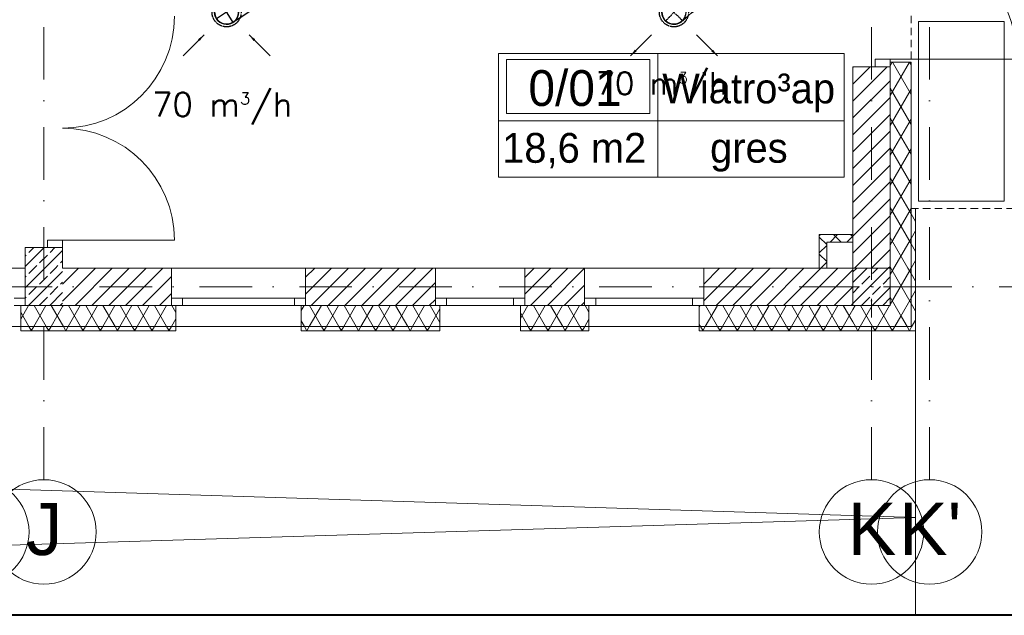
# Model space of a CAD drawing. Header units: millimetres. Extents: x -4612887 to -4536833, y -5457376 to -5415716.
# Tile 79 of 144: x -4568788 to -4562185, y -5456116 to -5452124. Entities that reach past the tile are written whole.
import ezdxf

# ---------------------------------------------------------------- set-up
doc = ezdxf.new("R2010")
doc.units = ezdxf.units.MM
doc.header["$MEASUREMENT"] = 0
for name, pattern in [('DASHDOT', [1, 0.5, -0.25, 0, -0.25]), ('DASHED', [0.75, 0.5, -0.25]), ('Kropki i Kreski', [670.277762, 352.777767, -176.388884, 0, -141.111112]), ('Przerywana b. gesta (2)', [80, 50, -30])]:
    doc.linetypes.add(name, pattern=pattern)
doc.layers.get('0').update_dxf_attribs({"color": 8, "lineweight": 18})
for name, color, linetype, lineweight in [('FLUID-N1', 7, 'Continuous', 30), ('FLUID-N1-150-ARRGR', 7, 'Continuous', 25), ('FLUID-W1', 7, 'Continuous', 30), ('FLUID-W1-160-ARRGR', 7, 'Continuous', 25), ('is_ramka', 100, 'Continuous', 40), ('Linia', 8, 'Continuous', 18), ('Osie', 8, 'Continuous', 18), ('Slupy', 8, 'Continuous', 18), ('Strefy', 8, 'Continuous', 18), ('Ściany', 8, 'Continuous', 18), ('Ściany obudowa', 8, 'Continuous', 18), ('Ściany wewnętrzne', 7, 'Continuous', 18), ('Ściany zewnętrzne', 255, 'Continuous', 18)]:
    doc.layers.add(name, color=color, linetype=linetype, lineweight=lineweight)
doc.layers.add('FLUID-N1-SYM', color=7, linetype='Continuous')
doc.layers.add('FLUID-w1-SYM', color=7, linetype='Continuous')
doc.styles.add('FDBES', font='simplex.shx')
doc.styles.add('GENERATED_STYLE_1', font='arial.ttf')
doc.styles.add('GENERATED_STYLE_3', font='txt')
doc.styles.add('GENERATED_STYLE_4', font='txt')
doc.linetypes.add('ZIGZAG', pattern='A,0.0001,-0.2,[131,ltypeshp.shx,S=0.2,R=0,X=-0.2,Y=0],-0.4,[131,ltypeshp.shx,S=0.2,R=180,X=0.2,Y=0],-0.2', length=0.8001)
doc.dimstyles.new('FDBES', dxfattribs={"dimscale": 50, "dimtxt": 4, "dimasz": 2.5, "dimexe": 0.8, "dimexo": 2, "dimgap": 1, "dimtad": 1, "dimdsep": 46, "dimtxsty": 'FDBES', "dimcen": 2.5, "dimclrd": 4, "dimclre": 5, "dimadec": 0, "dimazin": 0, "dimtfac": 1, "dimtmove": 0, "dimatfit": 3, "dimfxl": 1, "dimarcsym": 0})
pattern_1 = [(60, (-4559356.9, -5416807.61), (-86.60254, 50), []), (120, (-4559356.9, -5416807.61), (86.60254, 50), [])]
pattern_2 = [(45, (-4559356.9, -5416807.61), (-56.56854, 56.56854), [])]
pattern_3 = [(45, (-4559356.9, -5416807.61), (-70.71068, 70.71068), []), (45, (-4559392.25, -5416772.26), (-70.71068, 70.71068), [75, -25])]
pattern_4 = [(45, (-4559356.9, -5416807.61), (-56.56854, 56.56854), []), (135, (-4559356.9, -5416807.61), (56.56854, 56.56854), [])]

# ---------------------------------------------------------------- blocks, each defined once
blk = doc.blocks.new('*U851')
at = {"color": 7, "linetype": 'DASHED'}
blk.add_circle((0, 0), 97.5, dxfattribs=at)
at = {"color": 0, "linetype": 'ByBlock', "lineweight": -2}
blk.add_circle((0, 0), 80, dxfattribs=at)
blk = doc.blocks.new('*U336')
at = {"color": 7, "linetype": 'DASHED'}
blk.add_circle((0, 0), 97.5, dxfattribs=at)
at = {"color": 0, "linetype": 'ByBlock', "lineweight": -2}
blk.add_circle((0, 0), 80, dxfattribs=at)
blk = doc.blocks.new('*U1122')
at = {"color": 162, "linetype": 'Continuous', "lineweight": -2}
blk.add_line((-80, 0), (80, 0), dxfattribs=at)
at = {"color": 0, "lineweight": -2}
blk.add_arc((-597.5, -620), 80, 136.05873, 316.05873, dxfattribs=at)
at = {"color": 7, "linetype": 'DASHED', "lineweight": -2}
blk.add_arc((-597.5, -620), 80, 316.05873, 136.05873, dxfattribs=at)
at = {"color": 162, "linetype": 'ZIGZAG', "lineweight": -2, "ltscale": 50}
for points in [[(-539.9, -675.5), (-374.5, -542), (-176.1, -404.1), (-0.7, -236.1), (57.8, -127.7), (80, 0)], [(-655.1, -564.5), (-465.8, -410.6), (-272, -276.1), (-130, -141.7), (-92.8, -73.5), (-80, 0)]]:
    blk.add_spline(points, degree=3, dxfattribs=at)
at = {"layer": 'FLUID-N1-SYM', "color": 7, "linetype": 'DASHDOT'}
for p, q in [((-539.9, -675.5), (-655.1, -564.5)), ((-597.5, -620), (-653, -677.6))]:
    blk.add_line(p, q, dxfattribs=at)
at = {"layer": 'FLUID-N1-SYM', "color": 7, "linetype": 'DASHDOT', "start_tangent": (0.693921, 0.720052), "end_tangent": (0, 1)}
blk.add_spline([(-597.5, -620), (0, 0)], degree=3, dxfattribs=at)
blk = doc.blocks.new('*U394')
at = {"color": 32, "linetype": 'Continuous', "lineweight": -2}
blk.add_line((477.5, 632.5), (637.5, 632.5), dxfattribs=at)
at = {"color": 0, "linetype": 'ByBlock', "lineweight": -2}
blk.add_arc((0, 0), 80, 122.22805, 302.22805, dxfattribs=at)
at = {"color": 7, "linetype": 'DASHED', "lineweight": -2}
blk.add_arc((0, 0), 80, 302.22805, 122.22805, dxfattribs=at)
at = {"color": 32, "linetype": 'ZIGZAG', "lineweight": -2, "ltscale": 50}
for points in [[(477.5, 632.5), (466.3, 552.5), (433.9, 475), (312.8, 325), (141.5, 188.1), (-42.7, 67.7)], [(637.5, 632.5), (620.3, 509.1), (573.8, 397.4), (423, 209.1), (233.3, 57), (42.7, -67.7)]]:
    blk.add_spline(points, degree=3, dxfattribs=at)
at = {"layer": 'FLUID-w1-SYM', "color": 7, "linetype": 'Continuous'}
for p, q in [((-42.7, 67.7), (42.7, -67.7)), ((0, 0), (-67.7, -42.7))]:
    blk.add_line(p, q, dxfattribs=at)
at = {"layer": 'FLUID-w1-SYM', "color": 7, "linetype": 'Continuous', "start_tangent": (0, -1), "end_tangent": (-0.845932, -0.533291)}
blk.add_spline([(557.5, 632.5), (0, 0)], degree=3, dxfattribs=at)

msp = doc.modelspace()

# ---------------------------------------------------------------- hatches: boundary and pattern name
at = {"layer": 'Slupy', "linetype": 'Continuous'}
h = msp.add_hatch(dxfattribs=at)
h.set_pattern_fill('BETON_ZBROJONY', color=8, style=0, pattern_type=2)
h.set_pattern_definition(pattern_3)
h.paths.add_polyline_path([(-4563200.7, -5454039.1), (-4562950.7, -5454039.1), (-4562950.7, -5453789.1), (-4563200.7, -5453789.1)])
at = {"layer": 'Ściany', "linetype": 'Continuous'}
h = msp.add_hatch(dxfattribs=at)
h.set_pattern_fill('IZOLACJA_MIĘKKA', color=8, style=0, pattern_type=2)
h.set_pattern_definition(pattern_1)
h.paths.add_polyline_path([(-4562810.7, -5453389.1), (-4562810.7, -5454179.1), (-4562780.7, -5454209.1), (-4562780.7, -5453389.1)])
h = msp.add_hatch(dxfattribs=at)
h.set_pattern_fill('IZOLACJA_MIĘKKA', color=8, style=0, pattern_type=2)
h.set_pattern_definition(pattern_1)
h.paths.add_polyline_path([(-4567740.5, -5454179.1), (-4568780.7, -5454179.1), (-4568780.7, -5454209.1), (-4567740.5, -5454209.1)])
h = msp.add_hatch(dxfattribs=at)
h.set_pattern_fill('IZOLACJA_MIĘKKA', color=8, style=0, pattern_type=2)
h.set_pattern_definition(pattern_1)
h.paths.add_polyline_path([(-4565970.5, -5454179.1), (-4566900.5, -5454179.1), (-4566900.5, -5454209.1), (-4565970.5, -5454209.1)])
h = msp.add_hatch(dxfattribs=at)
h.set_pattern_fill('IZOLACJA_MIĘKKA', color=8, style=0, pattern_type=2)
h.set_pattern_definition(pattern_1)
h.paths.add_polyline_path([(-4564970.5, -5454179.1), (-4565430.5, -5454179.1), (-4565430.5, -5454209.1), (-4564970.5, -5454209.1)])
h = msp.add_hatch(dxfattribs=at)
h.set_pattern_fill('IZOLACJA_MIĘKKA', color=8, style=0, pattern_type=2)
h.set_pattern_definition(pattern_1)
h.paths.add_polyline_path([(-4562810.7, -5454179.1), (-4564230.5, -5454179.1), (-4564230.5, -5454209.1), (-4562780.7, -5454209.1)])
at = {"layer": 'Ściany obudowa', "linetype": 'Continuous'}
h = msp.add_hatch(dxfattribs=at)
h.set_pattern_fill('BLOCZKI_BETONOWE', color=8, style=0, pattern_type=2)
h.set_pattern_definition(pattern_4)
h.paths.add_polyline_path([(-4563200.7, -5453564.1), (-4563425.7, -5453564.1), (-4563375.7, -5453614.1), (-4563200.7, -5453614.1)])
h = msp.add_hatch(dxfattribs=at)
h.set_pattern_fill('BLOCZKI_BETONOWE', color=8, style=0, pattern_type=2)
h.set_pattern_definition(pattern_4)
h.paths.add_polyline_path([(-4563425.7, -5453564.1), (-4563425.7, -5453789.1), (-4563375.7, -5453789.1), (-4563375.7, -5453614.1)])
at = {"layer": 'Ściany wewnętrzne', "linetype": 'Continuous'}
h = msp.add_hatch(dxfattribs=at)
h.set_pattern_fill('BETON_ZBROJONY', color=8, style=0, pattern_type=2)
h.set_pattern_definition(pattern_3)
h.paths.add_polyline_path([(-4568750.7, -5453789.1), (-4568500.7, -5453789.1), (-4568500.7, -5453650.9), (-4568600.7, -5453650.9), (-4568750.7, -5453650.9)])
at = {"layer": 'Ściany zewnętrzne', "linetype": 'Continuous'}
h = msp.add_hatch(dxfattribs=at)
h.set_pattern_fill('IZOLACJA_MIĘKKA', color=8, style=0, pattern_type=2)
h.set_pattern_definition(pattern_1)
h.paths.add_polyline_path([(-4562810.7, -5452409.1), (-4562950.7, -5452409.1), (-4562950.7, -5452439.1), (-4562950.7, -5453789.1), (-4562810.7, -5453789.1)])
h = msp.add_hatch(dxfattribs=at)
h.set_pattern_fill('BLOCZKI_CERAMICZNE', color=8, style=0, pattern_type=2)
h.set_pattern_definition(pattern_2)
h.paths.add_polyline_path([(-4563050.7, -5452439.1), (-4563200.7, -5452439.1), (-4563200.7, -5453789.1), (-4562950.7, -5453789.1), (-4562950.7, -5452439.1)])
h = msp.add_hatch(dxfattribs=at)
h.set_pattern_fill('BETON_ZBROJONY', color=8, style=0, pattern_type=2)
h.set_pattern_definition(pattern_3)
h.paths.add_polyline_path([(-4568750.7, -5453989.1), (-4568750.7, -5454039.1), (-4568500.7, -5454039.1), (-4568500.7, -5453789.1), (-4568750.7, -5453789.1)])
h = msp.add_hatch(dxfattribs=at)
h.set_pattern_fill('BLOCZKI_CERAMICZNE', color=8, style=0, pattern_type=2)
h.set_pattern_definition(pattern_2)
h.paths.add_polyline_path([(-4568500.7, -5454039.1), (-4567770.5, -5454039.1), (-4567770.5, -5453989.1), (-4567770.5, -5453789.1), (-4568500.7, -5453789.1)])
h = msp.add_hatch(dxfattribs=at)
h.set_pattern_fill('BLOCZKI_CERAMICZNE', color=8, style=0, pattern_type=2)
h.set_pattern_definition(pattern_2)
h.paths.add_polyline_path([(-4566870.5, -5454039.1), (-4566000.5, -5454039.1), (-4566000.5, -5453989.1), (-4566000.5, -5453789.1), (-4566870.5, -5453789.1), (-4566870.5, -5453989.1)])
h = msp.add_hatch(dxfattribs=at)
h.set_pattern_fill('BLOCZKI_CERAMICZNE', color=8, style=0, pattern_type=2)
h.set_pattern_definition(pattern_2)
h.paths.add_polyline_path([(-4565000.5, -5453789.1), (-4565400.5, -5453789.1), (-4565400.5, -5453989.1), (-4565400.5, -5454039.1), (-4565000.5, -5454039.1), (-4565000.5, -5453989.1)])
h = msp.add_hatch(dxfattribs=at)
h.set_pattern_fill('BLOCZKI_CERAMICZNE', color=8, style=0, pattern_type=2)
h.set_pattern_definition(pattern_2)
h.paths.add_polyline_path([(-4564200.5, -5453789.1), (-4564200.5, -5453989.1), (-4564200.5, -5454039.1), (-4563200.7, -5454039.1), (-4563200.7, -5453789.1)])
h = msp.add_hatch(dxfattribs=at)
h.set_pattern_fill('IZOLACJA_MIĘKKA', color=8, style=0, pattern_type=2)
h.set_pattern_definition(pattern_1)
h.paths.add_polyline_path([(-4562810.7, -5454179.1), (-4562810.7, -5453789.1), (-4562950.7, -5453789.1), (-4562950.7, -5454039.1)])
h = msp.add_hatch(dxfattribs=at)
h.set_pattern_fill('IZOLACJA_MIĘKKA', color=8, style=0, pattern_type=2)
h.set_pattern_definition(pattern_1)
h.paths.add_polyline_path([(-4568780.7, -5454039.1), (-4568780.7, -5454179.1), (-4568500.7, -5454179.1), (-4568500.7, -5454039.1), (-4568750.7, -5454039.1)])
h = msp.add_hatch(dxfattribs=at)
h.set_pattern_fill('IZOLACJA_MIĘKKA', color=8, style=0, pattern_type=2)
h.set_pattern_definition(pattern_1)
h.paths.add_polyline_path([(-4568500.7, -5454039.1), (-4568500.7, -5454179.1), (-4567740.5, -5454179.1), (-4567740.5, -5454039.1), (-4567770.5, -5454039.1)])
h = msp.add_hatch(dxfattribs=at)
h.set_pattern_fill('IZOLACJA_MIĘKKA', color=8, style=0, pattern_type=2)
h.set_pattern_definition(pattern_1)
h.paths.add_polyline_path([(-4566900.5, -5454179.1), (-4565970.5, -5454179.1), (-4565970.5, -5454039.1), (-4566000.5, -5454039.1), (-4566870.5, -5454039.1), (-4566900.5, -5454039.1)])
h = msp.add_hatch(dxfattribs=at)
h.set_pattern_fill('IZOLACJA_MIĘKKA', color=8, style=0, pattern_type=2)
h.set_pattern_definition(pattern_1)
h.paths.add_polyline_path([(-4565430.5, -5454039.1), (-4565430.5, -5454179.1), (-4564970.5, -5454179.1), (-4564970.5, -5454039.1), (-4565000.5, -5454039.1), (-4565400.5, -5454039.1)])
h = msp.add_hatch(dxfattribs=at)
h.set_pattern_fill('IZOLACJA_MIĘKKA', color=8, style=0, pattern_type=2)
h.set_pattern_definition(pattern_1)
h.paths.add_polyline_path([(-4564230.5, -5454039.1), (-4564230.5, -5454179.1), (-4563200.7, -5454179.1), (-4563200.7, -5454039.1), (-4564200.5, -5454039.1)])
h = msp.add_hatch(dxfattribs=at)
h.set_pattern_fill('IZOLACJA_MIĘKKA', color=8, style=0, pattern_type=2)
h.set_pattern_definition(pattern_1)
h.paths.add_polyline_path([(-4563200.7, -5454179.1), (-4562810.7, -5454179.1), (-4562950.7, -5454039.1), (-4563200.7, -5454039.1)])

# ---------------------------------------------------------------- linework, layer by layer
at = {"color": 8, "linetype": 'Przerywana b. gesta (2)'}
for p, q in [((-4562810.7, -5449617.4), (-4562810.7, -5453389.1)), ((-4562185.9, -5452136.2), (-4562760.7, -5452136.2)), ((-4562760.7, -5452136.2), (-4562760.7, -5453339.1)), ((-4562760.7, -5453339.1), (-4562760.7, -5452136.2)), ((-4562760.7, -5452136.2), (-4562185.9, -5452136.2)), ((-4562185.9, -5453339.1), (-4562185.9, -5452136.2)), ((-4562185.9, -5452136.2), (-4562185.9, -5453339.1)), ((-4562760.7, -5453339.1), (-4562185.9, -5453339.1)), ((-4562185.9, -5453339.1), (-4562760.7, -5453339.1)), ((-4562810.7, -5453389.1), (-4560310.7, -5453389.1))]:
    msp.add_line(p, q, dxfattribs=at)
at = {"layer": 'is_ramka', "color": 2}
msp.add_lwpolyline([(-4610227.1, -5415716), (-4536832.9, -5415716), (-4536832.9, -5456116), (-4610227.1, -5456116)], close=True, dxfattribs=at)
at = {"layer": 'Linia', "color": 8, "linetype": 'Continuous', "lineweight": 0}
for p, q in [((-4562780.7, -5455460.6), (-4603840.7, -5454179.1)), ((-4562780.7, -5454209.1), (-4562780.7, -5456116)), ((-4584282.6, -5456116), (-4562780.7, -5455460.6))]:
    msp.add_line(p, q, dxfattribs=at)
at = {"layer": 'Osie', "color": 8, "linetype": 'Kropki i Kreski'}
for p, q in [((-4568625.7, -5455207), (-4568625.7, -5416506)), ((-4563075.7, -5455207), (-4563075.7, -5416506)), ((-4562685.7, -5455207), (-4562685.7, -5416506)), ((-4557844.9, -5453914.1), (-4601191.6, -5453914.1))]:
    msp.add_line(p, q, dxfattribs=at)
at = {"layer": 'Osie', "color": 8, "linetype": 'Continuous'}
for centre in [(-4569075.7, -5455557), (-4568625.7, -5455557), (-4563075.7, -5455557), (-4562685.7, -5455557)]:
    msp.add_circle(centre, 350, dxfattribs=at)
at = {"layer": 'Slupy', "color": 8, "linetype": 'Continuous'}
for p, q in [((-4563075.7, -5453834.1), (-4563075.7, -5453709.1)), ((-4563155.7, -5453914.1), (-4563280.7, -5453914.1)), ((-4562995.7, -5453914.1), (-4562870.7, -5453914.1)), ((-4563075.7, -5453994.1), (-4563075.7, -5454119.1))]:
    msp.add_line(p, q, dxfattribs=at)
at = {"layer": 'Slupy', "color": 8, "linetype": 'Continuous', "flags": 128}
msp.add_lwpolyline([(-4563200.7, -5454039.1), (-4562950.7, -5454039.1), (-4562950.7, -5453789.1), (-4563200.7, -5453789.1)], close=True, dxfattribs=at)
at = {"layer": 'Slupy', "color": 8, "linetype": 'Continuous'}
msp.add_point((-4563075.7, -5453914.1), dxfattribs=at)
at = {"layer": 'Strefy', "color": 8, "linetype": 'Continuous'}
for p, q in [((-4565578.1, -5452349.9), (-4563259.7, -5452349.9)), ((-4565578.1, -5453178.1), (-4565578.1, -5452349.9)), ((-4564508.8, -5452349.9), (-4564508.8, -5453178.1)), ((-4563259.7, -5452349.9), (-4563259.7, -5453178.1)), ((-4565524.6, -5452391.3), (-4564562.3, -5452391.3)), ((-4565524.6, -5452752.7), (-4565524.6, -5452391.3)), ((-4564562.3, -5452391.3), (-4564562.3, -5452752.7)), ((-4564562.3, -5452752.7), (-4565524.6, -5452752.7)), ((-4565578.1, -5452801.6), (-4563259.7, -5452801.6)), ((-4563259.7, -5453178.1), (-4565578.1, -5453178.1))]:
    msp.add_line(p, q, dxfattribs=at)
at = {"layer": 'Ściany', "color": 8, "linetype": 'Continuous', "flags": 128}
for points in [[(-4562810.7, -5453389.1), (-4562810.7, -5454179.1)], [(-4562780.7, -5453389.1), (-4562810.7, -5453389.1)], [(-4562780.7, -5454209.1), (-4562780.7, -5453389.1)], [(-4567740.5, -5454179.1), (-4568780.7, -5454179.1)], [(-4568780.7, -5454179.1), (-4568780.7, -5454209.1)], [(-4568780.7, -5454209.1), (-4567740.5, -5454209.1)], [(-4567740.5, -5454209.1), (-4567740.5, -5454179.1)], [(-4565970.5, -5454179.1), (-4566900.5, -5454179.1)], [(-4566900.5, -5454179.1), (-4566900.5, -5454209.1)], [(-4566900.5, -5454209.1), (-4565970.5, -5454209.1)], [(-4565970.5, -5454209.1), (-4565970.5, -5454179.1)], [(-4564970.5, -5454179.1), (-4565430.5, -5454179.1)], [(-4565430.5, -5454179.1), (-4565430.5, -5454209.1)], [(-4565430.5, -5454209.1), (-4564970.5, -5454209.1)], [(-4564970.5, -5454209.1), (-4564970.5, -5454179.1)], [(-4562810.7, -5454179.1), (-4564230.5, -5454179.1)], [(-4564230.5, -5454179.1), (-4564230.5, -5454209.1)], [(-4564230.5, -5454209.1), (-4562780.7, -5454209.1)]]:
    msp.add_lwpolyline(points, dxfattribs=at)
at = {"layer": 'Ściany obudowa', "color": 8, "linetype": 'Continuous', "flags": 128}
for points in [[(-4563200.7, -5453564.1), (-4563425.7, -5453564.1)], [(-4563425.7, -5453564.1), (-4563425.7, -5453789.1)], [(-4563375.7, -5453614.1), (-4563200.7, -5453614.1)], [(-4563375.7, -5453789.1), (-4563375.7, -5453614.1)], [(-4563200.7, -5453614.1), (-4563200.7, -5453564.1)], [(-4563425.7, -5453789.1), (-4563375.7, -5453789.1)]]:
    msp.add_lwpolyline(points, dxfattribs=at)
at = {"layer": 'Ściany wewnętrzne', "color": 8, "linetype": 'Continuous'}
for p, q in [((-4568600.7, -5453650.9), (-4568600.7, -5453600.9)), ((-4568600.7, -5453600.9), (-4568500.7, -5453600.9)), ((-4568500.7, -5453600.9), (-4568500.7, -5453650.9)), ((-4568500.7, -5453600.9), (-4567750.7, -5453600.9)), ((-4568600.7, -5453650.9), (-4568750.7, -5453650.9)), ((-4568500.7, -5453650.9), (-4568600.7, -5453650.9)), ((-4568500.7, -5453650.9), (-4568600.7, -5453650.9)), ((-4568500.7, -5453650.9), (-4568600.7, -5453650.9))]:
    msp.add_line(p, q, dxfattribs=at)
at = {"layer": 'Ściany wewnętrzne', "color": 8, "linetype": 'Continuous', "flags": 128}
for points in [[(-4568750.7, -5453650.9), (-4568750.7, -5453789.1)], [(-4568500.7, -5453789.1), (-4568500.7, -5453650.9)]]:
    msp.add_lwpolyline(points, dxfattribs=at)
at = {"layer": 'Ściany wewnętrzne', "color": 8, "linetype": 'Continuous'}
for centre, start, end in [((-4568500.7, -5452100.9), 270, 0), ((-4568500.7, -5453600.9), 0, 90)]:
    msp.add_arc(centre, 750, start, end, dxfattribs=at)
at = {"layer": 'Ściany zewnętrzne', "color": 8, "linetype": 'Continuous'}
for p, q in [((-4563050.7, -5452439.1), (-4563050.7, -5452389.1)), ((-4563050.7, -5452389.1), (-4562950.7, -5452389.1)), ((-4562950.7, -5452389.1), (-4562950.7, -5452439.1)), ((-4562950.7, -5452389.1), (-4562100.7, -5452389.1)), ((-4562810.7, -5452409.1), (-4562950.7, -5452409.1)), ((-4562950.7, -5452409.1), (-4562950.7, -5452439.1)), ((-4562950.7, -5452409.1), (-4562950.7, -5452439.1)), ((-4563050.7, -5452439.1), (-4563200.7, -5452439.1)), ((-4562950.7, -5452439.1), (-4563050.7, -5452439.1)), ((-4562950.7, -5452439.1), (-4563050.7, -5452439.1)), ((-4562950.7, -5452439.1), (-4563050.7, -5452439.1)), ((-4562950.7, -5453789.1), (-4562950.7, -5452439.1)), ((-4570150.7, -5453789.1), (-4568750.7, -5453789.1)), ((-4568750.7, -5453989.1), (-4568750.7, -5453789.1)), ((-4567770.5, -5453989.1), (-4567770.5, -5453789.1)), ((-4567770.5, -5453789.1), (-4566870.5, -5453789.1)), ((-4566870.5, -5453989.1), (-4566870.5, -5453789.1)), ((-4566000.5, -5453989.1), (-4566000.5, -5453789.1)), ((-4566000.5, -5453789.1), (-4565400.5, -5453789.1)), ((-4565400.5, -5453989.1), (-4565400.5, -5453789.1)), ((-4565000.5, -5453989.1), (-4565000.5, -5453789.1)), ((-4565000.5, -5453789.1), (-4564200.5, -5453789.1)), ((-4564200.5, -5453989.1), (-4564200.5, -5453789.1)), ((-4562950.7, -5453789.1), (-4562950.7, -5454039.1)), ((-4568825.7, -5453989.1), (-4568750.7, -5453989.1)), ((-4568750.7, -5454039.1), (-4568750.7, -5453989.1)), ((-4568750.7, -5454039.1), (-4568750.7, -5453989.1)), ((-4567770.5, -5454039.1), (-4567770.5, -5453989.1)), ((-4567770.5, -5453989.1), (-4567695.5, -5453989.1)), ((-4567770.5, -5454039.1), (-4567770.5, -5453989.1)), ((-4567695.5, -5453989.1), (-4567695.5, -5454039.1)), ((-4567695.5, -5453989.1), (-4566945.5, -5453989.1)), ((-4566945.5, -5454039.1), (-4566945.5, -5453989.1)), ((-4566945.5, -5453989.1), (-4566870.5, -5453989.1)), ((-4566870.5, -5454039.1), (-4566870.5, -5453989.1)), ((-4566870.5, -5454039.1), (-4566870.5, -5453989.1)), ((-4566000.5, -5454039.1), (-4566000.5, -5453989.1)), ((-4566000.5, -5453989.1), (-4565925.5, -5453989.1)), ((-4566000.5, -5454039.1), (-4566000.5, -5453989.1)), ((-4565925.5, -5453989.1), (-4565925.5, -5454039.1)), ((-4565925.5, -5453989.1), (-4565475.5, -5453989.1)), ((-4565475.5, -5454039.1), (-4565475.5, -5453989.1)), ((-4565475.5, -5453989.1), (-4565400.5, -5453989.1)), ((-4565400.5, -5454039.1), (-4565400.5, -5453989.1)), ((-4565400.5, -5454039.1), (-4565400.5, -5453989.1)), ((-4565000.5, -5454039.1), (-4565000.5, -5453989.1)), ((-4565000.5, -5453989.1), (-4564925.5, -5453989.1)), ((-4565000.5, -5454039.1), (-4565000.5, -5453989.1)), ((-4564925.5, -5453989.1), (-4564925.5, -5454039.1)), ((-4564925.5, -5453989.1), (-4564275.5, -5453989.1)), ((-4564275.5, -5454039.1), (-4564275.5, -5453989.1)), ((-4564275.5, -5453989.1), (-4564200.5, -5453989.1)), ((-4564200.5, -5454039.1), (-4564200.5, -5453989.1)), ((-4564200.5, -5454039.1), (-4564200.5, -5453989.1)), ((-4568750.7, -5454039.1), (-4568825.7, -5454039.1)), ((-4568780.7, -5454179.1), (-4568780.7, -5454039.1)), ((-4568780.7, -5454039.1), (-4568750.7, -5454039.1)), ((-4568780.7, -5454039.1), (-4568750.7, -5454039.1)), ((-4568750.7, -5454039.1), (-4568500.7, -5454039.1)), ((-4568500.7, -5454039.1), (-4567770.5, -5454039.1)), ((-4567740.5, -5454039.1), (-4567770.5, -5454039.1)), ((-4567695.5, -5454039.1), (-4567770.5, -5454039.1)), ((-4567740.5, -5454039.1), (-4567770.5, -5454039.1)), ((-4567740.5, -5454179.1), (-4567740.5, -5454039.1)), ((-4566945.5, -5454039.1), (-4567695.5, -5454039.1)), ((-4566870.5, -5454039.1), (-4566945.5, -5454039.1)), ((-4566900.5, -5454179.1), (-4566900.5, -5454039.1)), ((-4566900.5, -5454039.1), (-4566870.5, -5454039.1)), ((-4566900.5, -5454039.1), (-4566870.5, -5454039.1)), ((-4566870.5, -5454039.1), (-4566000.5, -5454039.1)), ((-4565970.5, -5454039.1), (-4566000.5, -5454039.1)), ((-4565925.5, -5454039.1), (-4566000.5, -5454039.1)), ((-4565970.5, -5454039.1), (-4566000.5, -5454039.1)), ((-4565970.5, -5454179.1), (-4565970.5, -5454039.1)), ((-4565475.5, -5454039.1), (-4565925.5, -5454039.1)), ((-4565400.5, -5454039.1), (-4565475.5, -5454039.1)), ((-4565430.5, -5454179.1), (-4565430.5, -5454039.1)), ((-4565430.5, -5454039.1), (-4565400.5, -5454039.1)), ((-4565430.5, -5454039.1), (-4565400.5, -5454039.1)), ((-4565400.5, -5454039.1), (-4565000.5, -5454039.1)), ((-4564970.5, -5454039.1), (-4565000.5, -5454039.1)), ((-4564925.5, -5454039.1), (-4565000.5, -5454039.1)), ((-4564970.5, -5454039.1), (-4565000.5, -5454039.1)), ((-4564970.5, -5454179.1), (-4564970.5, -5454039.1)), ((-4564275.5, -5454039.1), (-4564925.5, -5454039.1)), ((-4564200.5, -5454039.1), (-4564275.5, -5454039.1)), ((-4564230.5, -5454179.1), (-4564230.5, -5454039.1)), ((-4564230.5, -5454039.1), (-4564200.5, -5454039.1)), ((-4564230.5, -5454039.1), (-4564200.5, -5454039.1)), ((-4564200.5, -5454039.1), (-4563200.7, -5454039.1)), ((-4562950.7, -5454039.1), (-4563200.7, -5454039.1)), ((-4570120.7, -5454179.1), (-4568780.7, -5454179.1)), ((-4567740.5, -5454179.1), (-4566900.5, -5454179.1)), ((-4565970.5, -5454179.1), (-4565430.5, -5454179.1)), ((-4564970.5, -5454179.1), (-4564230.5, -5454179.1))]:
    msp.add_line(p, q, dxfattribs=at)
at = {"layer": 'Ściany zewnętrzne', "color": 8, "linetype": 'Continuous', "flags": 128}
for points in [[(-4562810.7, -5454179.1), (-4562810.7, -5452409.1)], [(-4563200.7, -5452439.1), (-4563200.7, -5453789.1)], [(-4567770.5, -5453789.1), (-4568500.7, -5453789.1)], [(-4566000.5, -5453789.1), (-4566870.5, -5453789.1)], [(-4565000.5, -5453789.1), (-4565400.5, -5453789.1)], [(-4563200.7, -5453789.1), (-4564200.5, -5453789.1)], [(-4568780.7, -5454179.1), (-4568500.7, -5454179.1)], [(-4568500.7, -5454179.1), (-4567740.5, -5454179.1)], [(-4566900.5, -5454179.1), (-4565970.5, -5454179.1)], [(-4565430.5, -5454179.1), (-4564970.5, -5454179.1)], [(-4564230.5, -5454179.1), (-4562810.7, -5454179.1)]]:
    msp.add_lwpolyline(points, dxfattribs=at)
at = {"layer": 'Ściany zewnętrzne', "color": 8, "linetype": 'Continuous'}
msp.add_arc((-4562950.7, -5452389.1), 850, 0, 90, dxfattribs=at)

# ---------------------------------------------------------------- block references
at = {"layer": 'FLUID-N1', "color": 162, "linetype": 'Continuous'}
msp.add_blockref('*U1122', (-4563803.2, -5451454.1), dxfattribs=at)
at = {"layer": 'FLUID-N1', "color": 162, "linetype": 'Continuous', "rotation": 180}
msp.add_blockref('*U851', (-4564400.7, -5452074.1), dxfattribs=at)
at = {"layer": 'FLUID-W1', "color": 32, "linetype": 'Continuous'}
msp.add_blockref('*U394', (-4567400.7, -5452074.1), dxfattribs=at)
at = {"layer": 'FLUID-W1', "color": 32, "linetype": 'Continuous', "rotation": 180}
msp.add_blockref('*U336', (-4567400.7, -5452074.1), dxfattribs=at)

# ---------------------------------------------------------------- texts
at = {"layer": 'FLUID-N1-150-ARRGR', "color": 60, "insert": (-4564483.7, -5452575.3), "char_height": 150, "attachment_point": 5, "style": 'FDBES'}
msp.add_mtext('70 m{\\A2;\\H0.5x;3}/h\\P', dxfattribs=at)
at = {"layer": 'FLUID-W1-160-ARRGR', "color": 60, "insert": (-4567430.9, -5452718.5), "char_height": 160, "attachment_point": 5, "style": 'FDBES'}
msp.add_mtext('70 m{\\A2;\\H0.5x;3}/h\\P', dxfattribs=at)
at = {"layer": 'Osie', "color": 8, "linetype": 'Continuous', "char_height": 350, "attachment_point": 4, "style": 'GENERATED_STYLE_1'}
for s, insert in [('{J}', (-4568745.7, -5455539.9)), ('{K}', (-4563235.7, -5455537)), ("{K'}", (-4562892.1, -5455537))]:
    msp.add_mtext(s, dxfattribs=dict(at, insert=insert))
at = {"layer": 'Strefy', "color": 8, "linetype": 'Continuous', "attachment_point": 4}
for s, insert, char_height, style in [('{0/01}', (-4565376.6, -5452583.5), 240, 'GENERATED_STYLE_4'), ('{Wiatro³ap}', (-4564479.1, -5452614.6), 200, 'GENERATED_STYLE_3'), ('{18,6 m2}', (-4565552.6, -5453001.2), 200, 'GENERATED_STYLE_3'), ('{gres}', (-4564158.2, -5453012.4), 200, 'GENERATED_STYLE_3')]:
    msp.add_mtext(s, dxfattribs=dict(at, insert=insert, char_height=char_height, style=style))

# ---------------------------------------------------------------- leaders
at = {"layer": 'FLUID-N1-150-ARRGR'}
for points in [[(-4564692.8, -5452366.2), (-4564551.4, -5452224.8)], [(-4564108.6, -5452366.2), (-4564250, -5452224.8)]]:
    msp.add_leader(points, dimstyle='FDBES', override={"dimscale": 20, "dimclrd": 7}, dxfattribs=at)
at = {"layer": 'FLUID-W1-160-ARRGR'}
for points in [[(-4567551.4, -5452224.8), (-4567692.8, -5452366.2)], [(-4567250, -5452224.8), (-4567108.6, -5452366.2)]]:
    msp.add_leader(points, dimstyle='FDBES', override={"dimscale": 20, "dimclrd": 7}, dxfattribs=at)

doc.saveas('drawing.dxf')
